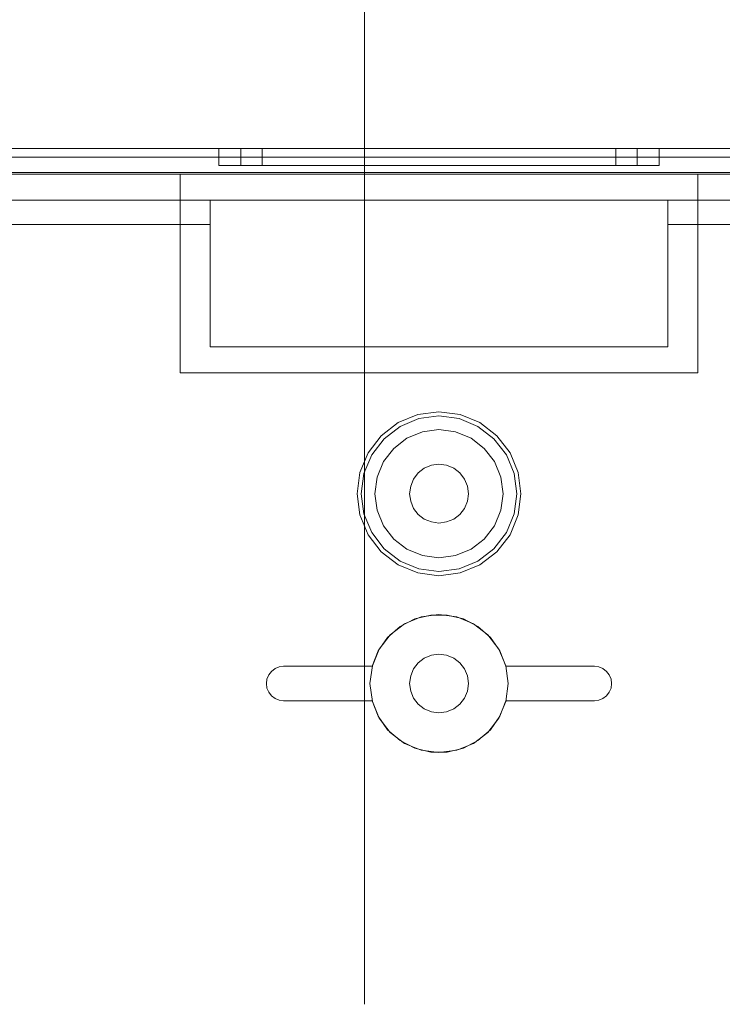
# Model space of a CAD drawing. Extents: x -620 to 300, y 62 to 1112.
# Tile 47 of 200: x -385.576 to -384.762, y 438.894 to 440.035. Entities that reach past the tile are written whole.
import ezdxf

# ---------------------------------------------------------------- set-up
doc = ezdxf.new("R2010")
doc.units = 0
doc.layers.get('0').update_dxf_attribs({"lineweight": 13})
doc.layers.add('00_E_ST_Handlaufleuchte_Bem', color=7, linetype='Continuous', lineweight=5, true_color=0x7d7d00)

# ---------------------------------------------------------------- blocks, each defined once
blk = doc.blocks.new('Maß-A06CPVMRL0')
at = {"color": 0, "linetype": 'ByBlock', "lineweight": -2, "ltscale": 0.13}
blk.add_line((-385.1763, 458.7473), (-385.1763, 438.8941), dxfattribs=at)
blk = doc.blocks.new('Blockreferenz-A06CPVQ3L0')
at = {"color": 9, "linetype": 'ByBlock', "lineweight": -2, "ltscale": 0.13, "true_color": 0xc1c9c4}
for p, q in [((-383.9399, 439.8856), (-386.2399, 439.8856)), ((-383.9399, 439.8856), (-386.2399, 439.8856)), ((-385.0899, 439.8856), (-386.1299, 439.8856)), ((-386.1299, 439.8856), (-385.0899, 439.8856)), ((-384.0599, 439.8856), (-386.1199, 439.8856)), ((-386.1199, 439.8856), (-384.0599, 439.8856)), ((-385.3449, 439.8856), (-385.3449, 439.8656)), ((-385.3362, 439.8856), (-385.3449, 439.8856)), ((-385.3449, 439.8856), (-385.3362, 439.8856)), ((-385.3107, 439.8856), (-385.3362, 439.8856)), ((-385.3362, 439.8856), (-385.3107, 439.8856)), ((-385.3195, 439.8856), (-385.3195, 439.8656)), ((-385.3117, 439.8856), (-385.3195, 439.8856)), ((-385.3195, 439.8856), (-385.3117, 439.8856)), ((-385.2887, 439.8856), (-385.3117, 439.8856)), ((-385.3117, 439.8856), (-385.2887, 439.8856)), ((-385.2702, 439.8856), (-385.3107, 439.8856)), ((-385.3107, 439.8856), (-385.2702, 439.8856)), ((-385.2949, 439.8856), (-385.2949, 439.8656)), ((-385.2879, 439.8856), (-385.2949, 439.8856)), ((-385.2949, 439.8856), (-385.2879, 439.8856)), ((-385.2522, 439.8856), (-385.2887, 439.8856)), ((-385.2887, 439.8856), (-385.2522, 439.8856)), ((-385.2674, 439.8856), (-385.2879, 439.8856)), ((-385.2879, 439.8856), (-385.2674, 439.8856)), ((-385.2174, 439.8856), (-385.2702, 439.8856)), ((-385.2702, 439.8856), (-385.2174, 439.8856)), ((-385.2348, 439.8856), (-385.2674, 439.8856)), ((-385.2674, 439.8856), (-385.2348, 439.8856)), ((-385.2047, 439.8856), (-385.2522, 439.8856)), ((-385.2522, 439.8856), (-385.2047, 439.8856)), ((-385.1924, 439.8856), (-385.2348, 439.8856)), ((-385.2348, 439.8856), (-385.1924, 439.8856)), ((-385.1559, 439.8856), (-385.2174, 439.8856)), ((-385.2174, 439.8856), (-385.1559, 439.8856)), ((-385.1493, 439.8856), (-385.2047, 439.8856)), ((-385.2047, 439.8856), (-385.1493, 439.8856)), ((-385.1429, 439.8856), (-385.1924, 439.8856)), ((-385.1924, 439.8856), (-385.1429, 439.8856)), ((-385.0899, 439.8856), (-385.1559, 439.8856)), ((-385.1559, 439.8856), (-385.0899, 439.8856)), ((-385.0899, 439.8856), (-385.1493, 439.8856)), ((-385.1493, 439.8856), (-385.0899, 439.8856)), ((-385.0899, 439.8856), (-385.1429, 439.8856)), ((-385.1429, 439.8856), (-385.0899, 439.8856)), ((-384.0499, 439.8856), (-385.0899, 439.8856)), ((-385.0368, 439.8856), (-385.0899, 439.8856)), ((-385.0305, 439.8856), (-385.0899, 439.8856)), ((-385.0239, 439.8856), (-385.0899, 439.8856)), ((-385.0899, 439.8856), (-384.0499, 439.8856)), ((-385.0899, 439.8856), (-385.0368, 439.8856)), ((-385.0899, 439.8856), (-385.0305, 439.8856)), ((-385.0899, 439.8856), (-385.0239, 439.8856)), ((-384.9874, 439.8856), (-385.0368, 439.8856)), ((-385.0368, 439.8856), (-384.9874, 439.8856)), ((-384.9751, 439.8856), (-385.0305, 439.8856)), ((-385.0305, 439.8856), (-384.9751, 439.8856)), ((-384.9624, 439.8856), (-385.0239, 439.8856)), ((-385.0239, 439.8856), (-384.9624, 439.8856)), ((-384.9449, 439.8856), (-384.9874, 439.8856)), ((-384.9874, 439.8856), (-384.9449, 439.8856)), ((-384.9275, 439.8856), (-384.9751, 439.8856)), ((-384.9751, 439.8856), (-384.9275, 439.8856)), ((-384.9096, 439.8856), (-384.9624, 439.8856)), ((-384.9624, 439.8856), (-384.9096, 439.8856)), ((-384.9123, 439.8856), (-384.9449, 439.8856)), ((-384.9449, 439.8856), (-384.9123, 439.8856)), ((-384.891, 439.8856), (-384.9275, 439.8856)), ((-384.9275, 439.8856), (-384.891, 439.8856)), ((-384.8919, 439.8856), (-384.9123, 439.8856)), ((-384.9123, 439.8856), (-384.8919, 439.8856)), ((-384.869, 439.8856), (-384.9096, 439.8856)), ((-384.9096, 439.8856), (-384.869, 439.8856)), ((-384.8849, 439.8856), (-384.8919, 439.8856)), ((-384.8919, 439.8856), (-384.8849, 439.8856)), ((-384.8681, 439.8856), (-384.891, 439.8856)), ((-384.891, 439.8856), (-384.8681, 439.8856)), ((-384.8849, 439.8656), (-384.8849, 439.8856)), ((-384.8436, 439.8856), (-384.869, 439.8856)), ((-384.869, 439.8856), (-384.8436, 439.8856)), ((-384.8603, 439.8856), (-384.8681, 439.8856)), ((-384.8681, 439.8856), (-384.8603, 439.8856)), ((-384.8603, 439.8656), (-384.8603, 439.8856)), ((-384.8349, 439.8856), (-384.8436, 439.8856)), ((-384.8436, 439.8856), (-384.8349, 439.8856)), ((-384.8349, 439.8656), (-384.8349, 439.8856)), ((-386.1299, 439.8756), (-385.0899, 439.8756)), ((-386.1299, 439.8756), (-385.0899, 439.8756)), ((-386.1199, 439.8756), (-384.0599, 439.8756)), ((-384.0599, 439.8756), (-386.1199, 439.8756)), ((-385.0899, 439.8756), (-384.0499, 439.8756)), ((-385.0899, 439.8756), (-384.0499, 439.8756)), ((-386.2399, 439.8576), (-383.9399, 439.8576)), ((-384.1159, 439.8576), (-386.0639, 439.8576)), ((-385.3449, 439.8656), (-385.3362, 439.8656)), ((-385.3449, 439.8656), (-385.3362, 439.8656)), ((-385.3362, 439.8656), (-385.3107, 439.8656)), ((-385.3362, 439.8656), (-385.3107, 439.8656)), ((-385.3195, 439.8656), (-385.3117, 439.8656)), ((-385.3195, 439.8656), (-385.3117, 439.8656)), ((-385.3117, 439.8656), (-385.2887, 439.8656)), ((-385.3117, 439.8656), (-385.2887, 439.8656)), ((-385.3107, 439.8656), (-385.2702, 439.8656)), ((-385.3107, 439.8656), (-385.2702, 439.8656)), ((-385.2949, 439.8656), (-385.2879, 439.8656)), ((-385.2949, 439.8656), (-385.2879, 439.8656)), ((-385.2887, 439.8656), (-385.2522, 439.8656)), ((-385.2887, 439.8656), (-385.2522, 439.8656)), ((-385.2879, 439.8656), (-385.2674, 439.8656)), ((-385.2879, 439.8656), (-385.2674, 439.8656)), ((-385.2702, 439.8656), (-385.2174, 439.8656)), ((-385.2702, 439.8656), (-385.2174, 439.8656)), ((-385.2674, 439.8656), (-385.2348, 439.8656)), ((-385.2674, 439.8656), (-385.2348, 439.8656)), ((-385.2522, 439.8656), (-385.2047, 439.8656)), ((-385.2522, 439.8656), (-385.2047, 439.8656)), ((-385.2348, 439.8656), (-385.1924, 439.8656)), ((-385.2348, 439.8656), (-385.1924, 439.8656)), ((-385.2174, 439.8656), (-385.1559, 439.8656)), ((-385.2174, 439.8656), (-385.1559, 439.8656)), ((-385.2047, 439.8656), (-385.1493, 439.8656)), ((-385.2047, 439.8656), (-385.1493, 439.8656)), ((-385.1924, 439.8656), (-385.1429, 439.8656)), ((-385.1924, 439.8656), (-385.1429, 439.8656)), ((-385.1559, 439.8656), (-385.0899, 439.8656)), ((-385.1559, 439.8656), (-385.0899, 439.8656)), ((-385.1493, 439.8656), (-385.0899, 439.8656)), ((-385.1493, 439.8656), (-385.0899, 439.8656)), ((-385.1429, 439.8656), (-385.0899, 439.8656)), ((-385.1429, 439.8656), (-385.0899, 439.8656)), ((-385.0899, 439.8656), (-385.0368, 439.8656)), ((-385.0899, 439.8656), (-385.0305, 439.8656)), ((-385.0899, 439.8656), (-385.0239, 439.8656)), ((-385.0899, 439.8656), (-385.0368, 439.8656)), ((-385.0899, 439.8656), (-385.0239, 439.8656)), ((-385.0899, 439.8656), (-385.0305, 439.8656)), ((-385.0368, 439.8656), (-384.9874, 439.8656)), ((-385.0368, 439.8656), (-384.9874, 439.8656)), ((-385.0305, 439.8656), (-384.9751, 439.8656)), ((-385.0305, 439.8656), (-384.9751, 439.8656)), ((-385.0239, 439.8656), (-384.9624, 439.8656)), ((-385.0239, 439.8656), (-384.9624, 439.8656)), ((-384.9874, 439.8656), (-384.9449, 439.8656)), ((-384.9874, 439.8656), (-384.9449, 439.8656)), ((-384.9751, 439.8656), (-384.9275, 439.8656)), ((-384.9751, 439.8656), (-384.9275, 439.8656)), ((-384.9624, 439.8656), (-384.9096, 439.8656)), ((-384.9624, 439.8656), (-384.9096, 439.8656)), ((-384.9449, 439.8656), (-384.9123, 439.8656)), ((-384.9449, 439.8656), (-384.9123, 439.8656)), ((-384.9275, 439.8656), (-384.891, 439.8656)), ((-384.9275, 439.8656), (-384.891, 439.8656)), ((-384.9123, 439.8656), (-384.8919, 439.8656)), ((-384.9123, 439.8656), (-384.8919, 439.8656)), ((-384.9096, 439.8656), (-384.869, 439.8656)), ((-384.9096, 439.8656), (-384.869, 439.8656)), ((-384.8919, 439.8656), (-384.8849, 439.8656)), ((-384.8919, 439.8656), (-384.8849, 439.8656)), ((-384.891, 439.8656), (-384.8681, 439.8656)), ((-384.891, 439.8656), (-384.8681, 439.8656)), ((-384.869, 439.8656), (-384.8436, 439.8656)), ((-384.869, 439.8656), (-384.8436, 439.8656)), ((-384.8681, 439.8656), (-384.8603, 439.8656)), ((-384.8681, 439.8656), (-384.8603, 439.8656)), ((-384.8436, 439.8656), (-384.8349, 439.8656)), ((-384.8436, 439.8656), (-384.8349, 439.8656)), ((-386.2399, 439.8556), (-385.3899, 439.8556)), ((-385.3899, 439.7406), (-385.3899, 439.8556)), ((-385.3899, 439.8556), (-385.0899, 439.8556)), ((-385.3899, 439.8556), (-385.3899, 439.8556)), ((-385.3899, 439.8556), (-385.0899, 439.8556)), ((-385.3899, 439.7406), (-385.3899, 439.8556)), ((-385.0899, 439.8556), (-384.7899, 439.8556)), ((-385.0899, 439.8556), (-384.7899, 439.8556)), ((-384.7899, 439.8556), (-384.7899, 439.7406)), ((-384.7899, 439.8556), (-384.7899, 439.8556)), ((-384.7899, 439.8556), (-384.7899, 439.7406)), ((-384.7899, 439.8556), (-383.9399, 439.8556)), ((-386.0639, 439.8256), (-384.1159, 439.8256)), ((-385.3549, 439.8256), (-386.0639, 439.8256)), ((-384.8249, 439.8256), (-385.3549, 439.8256)), ((-385.3549, 439.8256), (-385.3549, 439.7976)), ((-385.3549, 439.7976), (-385.3549, 439.8256)), ((-385.3549, 439.8256), (-385.3549, 439.8256)), ((-384.8249, 439.8256), (-384.8249, 439.7976)), ((-384.1159, 439.8256), (-384.8249, 439.8256)), ((-384.8249, 439.7976), (-384.8249, 439.8256)), ((-384.8249, 439.8256), (-384.8249, 439.8256)), ((-386.0973, 439.7976), (-385.3549, 439.7976)), ((-385.3549, 439.7976), (-386.0971, 439.7976)), ((-385.3549, 439.6556), (-385.3549, 439.7976)), ((-385.3549, 439.7976), (-385.3549, 439.7406)), ((-385.3549, 439.7976), (-385.3549, 439.7976)), ((-384.8249, 439.7976), (-384.8249, 439.6556)), ((-384.4069, 439.7976), (-384.8249, 439.7976)), ((-384.8249, 439.7976), (-384.4069, 439.7976)), ((-384.8249, 439.7406), (-384.8249, 439.7976)), ((-384.8249, 439.7976), (-384.8249, 439.7976)), ((-385.3899, 439.6256), (-385.3899, 439.7406)), ((-385.3899, 439.6256), (-385.3899, 439.7406)), ((-385.3549, 439.7406), (-385.3549, 439.6556)), ((-384.8249, 439.6556), (-384.8249, 439.7406)), ((-384.7899, 439.7406), (-384.7899, 439.6256)), ((-384.7899, 439.7406), (-384.7899, 439.6256)), ((-384.8249, 439.6556), (-385.3549, 439.6556)), ((-385.3549, 439.6556), (-384.8249, 439.6556)), ((-385.3549, 439.6556), (-385.3549, 439.6556)), ((-384.8249, 439.6556), (-384.8249, 439.6556)), ((-385.0899, 439.6256), (-385.3899, 439.6256)), ((-385.3899, 439.6256), (-385.3899, 439.6256)), ((-385.0899, 439.6256), (-385.3899, 439.6256)), ((-384.7899, 439.6256), (-385.0899, 439.6256)), ((-384.7899, 439.6256), (-385.0899, 439.6256)), ((-384.7899, 439.6256), (-384.7899, 439.6256)), ((-385.1145, 439.5774), (-385.1374, 439.5679)), ((-385.1132, 439.5726), (-385.1349, 439.5636)), ((-385.0899, 439.5806), (-385.1145, 439.5774)), ((-385.0899, 439.5757), (-385.1132, 439.5726)), ((-385.0653, 439.5774), (-385.0899, 439.5806)), ((-385.0666, 439.5726), (-385.0899, 439.5757)), ((-385.0448, 439.5636), (-385.0666, 439.5726)), ((-385.0424, 439.5679), (-385.0653, 439.5774)), ((-385.1374, 439.5679), (-385.1571, 439.5528)), ((-385.1349, 439.5636), (-385.1536, 439.5493)), ((-385.0262, 439.5493), (-385.0448, 439.5636)), ((-385.0227, 439.5528), (-385.0424, 439.5679)), ((-385.1571, 439.5528), (-385.1721, 439.5331)), ((-385.127, 439.5499), (-385.1423, 439.5381)), ((-385.127, 439.5499), (-385.1423, 439.5381)), ((-385.1091, 439.5573), (-385.127, 439.5499)), ((-385.1091, 439.5573), (-385.127, 439.5499)), ((-385.0899, 439.5598), (-385.1091, 439.5573)), ((-385.0899, 439.5598), (-385.1091, 439.5573)), ((-385.0707, 439.5573), (-385.0899, 439.5598)), ((-385.0707, 439.5573), (-385.0899, 439.5598)), ((-385.0528, 439.5499), (-385.0707, 439.5573)), ((-385.0528, 439.5499), (-385.0707, 439.5573)), ((-385.0374, 439.5381), (-385.0528, 439.5499)), ((-385.0374, 439.5381), (-385.0528, 439.5499)), ((-385.0076, 439.5331), (-385.0227, 439.5528)), ((-385.1536, 439.5493), (-385.1679, 439.5307)), ((-385.0118, 439.5307), (-385.0262, 439.5493)), ((-385.1721, 439.5331), (-385.1816, 439.5102)), ((-385.1679, 439.5307), (-385.1769, 439.5089)), ((-385.1423, 439.5381), (-385.1541, 439.5227)), ((-385.1423, 439.5381), (-385.1541, 439.5227)), ((-385.0256, 439.5227), (-385.0374, 439.5381)), ((-385.0256, 439.5227), (-385.0374, 439.5381)), ((-385.0028, 439.5089), (-385.0118, 439.5307)), ((-384.9981, 439.5102), (-385.0076, 439.5331)), ((-385.1541, 439.5227), (-385.1615, 439.5048)), ((-385.1541, 439.5227), (-385.1615, 439.5048)), ((-385.1069, 439.5151), (-385.0987, 439.5185)), ((-385.0987, 439.5185), (-385.1069, 439.5151)), ((-385.0987, 439.5185), (-385.0899, 439.5196)), ((-385.0899, 439.5196), (-385.0987, 439.5185)), ((-385.0899, 439.5196), (-385.0811, 439.5185)), ((-385.0811, 439.5185), (-385.0899, 439.5196)), ((-385.0811, 439.5185), (-385.0729, 439.5151)), ((-385.0729, 439.5151), (-385.0811, 439.5185)), ((-385.0182, 439.5048), (-385.0256, 439.5227)), ((-385.0182, 439.5048), (-385.0256, 439.5227)), ((-385.1816, 439.5102), (-385.1849, 439.4856)), ((-385.1769, 439.5089), (-385.18, 439.4856)), ((-385.1615, 439.5048), (-385.1641, 439.4856)), ((-385.1615, 439.5048), (-385.1641, 439.4856)), ((-385.1193, 439.5026), (-385.1139, 439.5097)), ((-385.1139, 439.5097), (-385.1193, 439.5026)), ((-385.1139, 439.5097), (-385.1069, 439.5151)), ((-385.1069, 439.5151), (-385.1139, 439.5097)), ((-385.0729, 439.5151), (-385.0658, 439.5097)), ((-385.0658, 439.5097), (-385.0729, 439.5151)), ((-385.0658, 439.5097), (-385.0604, 439.5026)), ((-385.0604, 439.5026), (-385.0658, 439.5097)), ((-385.0157, 439.4856), (-385.0182, 439.5048)), ((-385.0157, 439.4856), (-385.0182, 439.5048)), ((-384.9998, 439.4856), (-385.0028, 439.5089)), ((-384.9949, 439.4856), (-384.9981, 439.5102)), ((-385.1239, 439.4856), (-385.1227, 439.4944)), ((-385.1227, 439.4944), (-385.1239, 439.4856)), ((-385.1227, 439.4944), (-385.1193, 439.5026)), ((-385.1193, 439.5026), (-385.1227, 439.4944)), ((-385.0604, 439.5026), (-385.057, 439.4944)), ((-385.057, 439.4944), (-385.0604, 439.5026)), ((-385.057, 439.4944), (-385.0559, 439.4856)), ((-385.0559, 439.4856), (-385.057, 439.4944)), ((-385.1849, 439.4856), (-385.1816, 439.461)), ((-385.18, 439.4856), (-385.1769, 439.4623)), ((-385.1641, 439.4856), (-385.1615, 439.4664)), ((-385.1641, 439.4856), (-385.1615, 439.4664)), ((-385.1227, 439.4768), (-385.1239, 439.4856)), ((-385.1239, 439.4856), (-385.1227, 439.4768)), ((-385.0559, 439.4856), (-385.057, 439.4768)), ((-385.057, 439.4768), (-385.0559, 439.4856)), ((-385.0182, 439.4664), (-385.0157, 439.4856)), ((-385.0182, 439.4664), (-385.0157, 439.4856)), ((-385.0028, 439.4623), (-384.9998, 439.4856)), ((-384.9981, 439.461), (-384.9949, 439.4856)), ((-385.1193, 439.4686), (-385.1227, 439.4768)), ((-385.1227, 439.4768), (-385.1193, 439.4686)), ((-385.057, 439.4768), (-385.0604, 439.4686)), ((-385.0604, 439.4686), (-385.057, 439.4768)), ((-385.1816, 439.461), (-385.1721, 439.4381)), ((-385.1769, 439.4623), (-385.1679, 439.4406)), ((-385.1615, 439.4664), (-385.1541, 439.4485)), ((-385.1615, 439.4664), (-385.1541, 439.4485)), ((-385.1139, 439.4616), (-385.1193, 439.4686)), ((-385.1193, 439.4686), (-385.1139, 439.4616)), ((-385.1069, 439.4562), (-385.1139, 439.4616)), ((-385.1139, 439.4616), (-385.1069, 439.4562)), ((-385.0658, 439.4616), (-385.0729, 439.4562)), ((-385.0729, 439.4562), (-385.0658, 439.4616)), ((-385.0604, 439.4686), (-385.0658, 439.4616)), ((-385.0658, 439.4616), (-385.0604, 439.4686)), ((-385.0256, 439.4485), (-385.0182, 439.4664)), ((-385.0256, 439.4485), (-385.0182, 439.4664)), ((-385.0118, 439.4406), (-385.0028, 439.4623)), ((-385.0076, 439.4381), (-384.9981, 439.461)), ((-385.1541, 439.4485), (-385.1423, 439.4331)), ((-385.1541, 439.4485), (-385.1423, 439.4331)), ((-385.0987, 439.4528), (-385.1069, 439.4562)), ((-385.1069, 439.4562), (-385.0987, 439.4528)), ((-385.0899, 439.4516), (-385.0987, 439.4528)), ((-385.0987, 439.4528), (-385.0899, 439.4516)), ((-385.0811, 439.4528), (-385.0899, 439.4516)), ((-385.0899, 439.4516), (-385.0811, 439.4528)), ((-385.0729, 439.4562), (-385.0811, 439.4528)), ((-385.0811, 439.4528), (-385.0729, 439.4562)), ((-385.0374, 439.4331), (-385.0256, 439.4485)), ((-385.0374, 439.4331), (-385.0256, 439.4485)), ((-385.1721, 439.4381), (-385.1571, 439.4184)), ((-385.1679, 439.4406), (-385.1536, 439.4219)), ((-385.0262, 439.4219), (-385.0118, 439.4406)), ((-385.0227, 439.4184), (-385.0076, 439.4381)), ((-385.1423, 439.4331), (-385.127, 439.4213)), ((-385.1423, 439.4331), (-385.127, 439.4213)), ((-385.0528, 439.4213), (-385.0374, 439.4331)), ((-385.0528, 439.4213), (-385.0374, 439.4331)), ((-385.1571, 439.4184), (-385.1374, 439.4033)), ((-385.1536, 439.4219), (-385.1349, 439.4076)), ((-385.127, 439.4213), (-385.1091, 439.4139)), ((-385.127, 439.4213), (-385.1091, 439.4139)), ((-385.1091, 439.4139), (-385.0899, 439.4114)), ((-385.1091, 439.4139), (-385.0899, 439.4114)), ((-385.0899, 439.4114), (-385.0707, 439.4139)), ((-385.0899, 439.4114), (-385.0707, 439.4139)), ((-385.0707, 439.4139), (-385.0528, 439.4213)), ((-385.0707, 439.4139), (-385.0528, 439.4213)), ((-385.0448, 439.4076), (-385.0262, 439.4219)), ((-385.0424, 439.4033), (-385.0227, 439.4184)), ((-385.1374, 439.4033), (-385.1145, 439.3938)), ((-385.1349, 439.4076), (-385.1132, 439.3986)), ((-385.0666, 439.3986), (-385.0448, 439.4076)), ((-385.0653, 439.3938), (-385.0424, 439.4033)), ((-385.1145, 439.3938), (-385.0899, 439.3906)), ((-385.1132, 439.3986), (-385.0899, 439.3955)), ((-385.0899, 439.3955), (-385.0666, 439.3986)), ((-385.0899, 439.3906), (-385.0653, 439.3938)), ((-385.118, 439.3405), (-385.0994, 439.345)), ((-385.0994, 439.345), (-385.118, 439.3405)), ((-385.0899, 439.3456), (-385.1106, 439.3429)), ((-385.0899, 439.3456), (-385.1106, 439.3429)), ((-385.0994, 439.345), (-385.0803, 439.345)), ((-385.0803, 439.345), (-385.0994, 439.345)), ((-385.0692, 439.3429), (-385.0899, 439.3456)), ((-385.0692, 439.3429), (-385.0899, 439.3456)), ((-385.0803, 439.345), (-385.0617, 439.3405)), ((-385.0617, 439.3405), (-385.0803, 439.345)), ((-385.1299, 439.3349), (-385.1464, 439.3222)), ((-385.1299, 439.3349), (-385.1464, 439.3222)), ((-385.135, 439.3317), (-385.118, 439.3405)), ((-385.118, 439.3405), (-385.135, 439.3317)), ((-385.1106, 439.3429), (-385.1299, 439.3349)), ((-385.1106, 439.3429), (-385.1299, 439.3349)), ((-385.0499, 439.3349), (-385.0692, 439.3429)), ((-385.0499, 439.3349), (-385.0692, 439.3429)), ((-385.0617, 439.3405), (-385.0448, 439.3317)), ((-385.0448, 439.3317), (-385.0617, 439.3405)), ((-385.0333, 439.3222), (-385.0499, 439.3349)), ((-385.0333, 439.3222), (-385.0499, 439.3349)), ((-385.1464, 439.3222), (-385.1592, 439.3056)), ((-385.1464, 439.3222), (-385.1592, 439.3056)), ((-385.1494, 439.3191), (-385.135, 439.3317)), ((-385.135, 439.3317), (-385.1494, 439.3191)), ((-385.0448, 439.3317), (-385.0304, 439.3191)), ((-385.0304, 439.3191), (-385.0448, 439.3317)), ((-385.0206, 439.3056), (-385.0333, 439.3222)), ((-385.0206, 439.3056), (-385.0333, 439.3222)), ((-385.1604, 439.3034), (-385.1494, 439.3191)), ((-385.1494, 439.3191), (-385.1604, 439.3034)), ((-385.0304, 439.3191), (-385.0194, 439.3034)), ((-385.0194, 439.3034), (-385.0304, 439.3191)), ((-385.1673, 439.2856), (-385.1604, 439.3034)), ((-385.1604, 439.3034), (-385.1673, 439.2856)), ((-385.1592, 439.3056), (-385.1671, 439.2863)), ((-385.1592, 439.3056), (-385.1671, 439.2863)), ((-385.0899, 439.2996), (-385.0987, 439.2985)), ((-385.0987, 439.2985), (-385.0899, 439.2996)), ((-385.0811, 439.2985), (-385.0899, 439.2996)), ((-385.0899, 439.2996), (-385.0811, 439.2985)), ((-385.0126, 439.2863), (-385.0206, 439.3056)), ((-385.0126, 439.2863), (-385.0206, 439.3056)), ((-385.0194, 439.3034), (-385.0124, 439.2856)), ((-385.0124, 439.2856), (-385.0194, 439.3034)), ((-385.1139, 439.2897), (-385.1193, 439.2826)), ((-385.1193, 439.2826), (-385.1139, 439.2897)), ((-385.1069, 439.2951), (-385.1139, 439.2897)), ((-385.1139, 439.2897), (-385.1069, 439.2951)), ((-385.0987, 439.2985), (-385.1069, 439.2951)), ((-385.1069, 439.2951), (-385.0987, 439.2985)), ((-385.0729, 439.2951), (-385.0811, 439.2985)), ((-385.0811, 439.2985), (-385.0729, 439.2951)), ((-385.0658, 439.2897), (-385.0729, 439.2951)), ((-385.0729, 439.2951), (-385.0658, 439.2897)), ((-385.0604, 439.2826), (-385.0658, 439.2897)), ((-385.0658, 439.2897), (-385.0604, 439.2826)), ((-385.2872, 439.2756), (-385.284, 439.2798)), ((-385.284, 439.2798), (-385.2872, 439.2756)), ((-385.284, 439.2798), (-385.2799, 439.2829)), ((-385.2799, 439.2829), (-385.284, 439.2798)), ((-385.2799, 439.2829), (-385.2751, 439.2849)), ((-385.2751, 439.2849), (-385.2799, 439.2829)), ((-385.2751, 439.2849), (-385.2699, 439.2856)), ((-385.2699, 439.2856), (-385.2751, 439.2849)), ((-385.2699, 439.2856), (-385.1673, 439.2856)), ((-385.1673, 439.2856), (-385.2699, 439.2856)), ((-385.2699, 439.2856), (-385.2699, 439.2856)), ((-385.1671, 439.2863), (-385.1699, 439.2656)), ((-385.1671, 439.2863), (-385.1699, 439.2656)), ((-385.1673, 439.2856), (-385.1673, 439.2856)), ((-385.1193, 439.2826), (-385.1227, 439.2744)), ((-385.1227, 439.2744), (-385.1193, 439.2826)), ((-385.057, 439.2744), (-385.0604, 439.2826)), ((-385.0604, 439.2826), (-385.057, 439.2744)), ((-385.0099, 439.2656), (-385.0126, 439.2863)), ((-385.0099, 439.2656), (-385.0126, 439.2863)), ((-385.0124, 439.2856), (-384.9099, 439.2856)), ((-384.9099, 439.2856), (-385.0124, 439.2856)), ((-385.0124, 439.2856), (-385.0124, 439.2856)), ((-384.9099, 439.2856), (-384.9047, 439.2849)), ((-384.9047, 439.2849), (-384.9099, 439.2856)), ((-384.9099, 439.2856), (-384.9099, 439.2856)), ((-384.9047, 439.2849), (-384.8999, 439.2829)), ((-384.8999, 439.2829), (-384.9047, 439.2849)), ((-384.8999, 439.2829), (-384.8957, 439.2798)), ((-384.8957, 439.2798), (-384.8999, 439.2829)), ((-384.8957, 439.2798), (-384.8926, 439.2756)), ((-384.8926, 439.2756), (-384.8957, 439.2798)), ((-385.2899, 439.2656), (-385.2892, 439.2708)), ((-385.2892, 439.2708), (-385.2899, 439.2656)), ((-385.2892, 439.2604), (-385.2899, 439.2656)), ((-385.2899, 439.2656), (-385.2892, 439.2604)), ((-385.2892, 439.2708), (-385.2872, 439.2756)), ((-385.2872, 439.2756), (-385.2892, 439.2708)), ((-385.1699, 439.2656), (-385.1671, 439.2449)), ((-385.1699, 439.2656), (-385.1671, 439.2449)), ((-385.1227, 439.2744), (-385.1239, 439.2656)), ((-385.1239, 439.2656), (-385.1227, 439.2744)), ((-385.1239, 439.2656), (-385.1227, 439.2568)), ((-385.1227, 439.2568), (-385.1239, 439.2656)), ((-385.0559, 439.2656), (-385.057, 439.2744)), ((-385.057, 439.2744), (-385.0559, 439.2656)), ((-385.057, 439.2568), (-385.0559, 439.2656)), ((-385.0559, 439.2656), (-385.057, 439.2568)), ((-385.0126, 439.2449), (-385.0099, 439.2656)), ((-385.0126, 439.2449), (-385.0099, 439.2656)), ((-384.8926, 439.2756), (-384.8906, 439.2708)), ((-384.8906, 439.2708), (-384.8926, 439.2756)), ((-384.8906, 439.2708), (-384.8899, 439.2656)), ((-384.8899, 439.2656), (-384.8906, 439.2708)), ((-384.8899, 439.2656), (-384.8906, 439.2604)), ((-384.8906, 439.2604), (-384.8899, 439.2656)), ((-385.2872, 439.2556), (-385.2892, 439.2604)), ((-385.2892, 439.2604), (-385.2872, 439.2556)), ((-385.284, 439.2515), (-385.2872, 439.2556)), ((-385.2872, 439.2556), (-385.284, 439.2515)), ((-385.1227, 439.2568), (-385.1193, 439.2486)), ((-385.1193, 439.2486), (-385.1227, 439.2568)), ((-385.0604, 439.2486), (-385.057, 439.2568)), ((-385.057, 439.2568), (-385.0604, 439.2486)), ((-384.8926, 439.2556), (-384.8957, 439.2515)), ((-384.8957, 439.2515), (-384.8926, 439.2556)), ((-384.8906, 439.2604), (-384.8926, 439.2556)), ((-384.8926, 439.2556), (-384.8906, 439.2604)), ((-385.2799, 439.2483), (-385.284, 439.2515)), ((-385.284, 439.2515), (-385.2799, 439.2483)), ((-385.2751, 439.2463), (-385.2799, 439.2483)), ((-385.2799, 439.2483), (-385.2751, 439.2463)), ((-385.2699, 439.2456), (-385.2751, 439.2463)), ((-385.2751, 439.2463), (-385.2699, 439.2456)), ((-385.1673, 439.2456), (-385.2699, 439.2456)), ((-385.2699, 439.2456), (-385.1673, 439.2456)), ((-385.2699, 439.2456), (-385.2699, 439.2456)), ((-385.1604, 439.2278), (-385.1673, 439.2456)), ((-385.1673, 439.2456), (-385.1604, 439.2278)), ((-385.1673, 439.2456), (-385.1673, 439.2456)), ((-385.1671, 439.2449), (-385.1592, 439.2256)), ((-385.1671, 439.2449), (-385.1592, 439.2256)), ((-385.1193, 439.2486), (-385.1139, 439.2416)), ((-385.1139, 439.2416), (-385.1193, 439.2486)), ((-385.0658, 439.2416), (-385.0604, 439.2486)), ((-385.0604, 439.2486), (-385.0658, 439.2416)), ((-385.0206, 439.2256), (-385.0126, 439.2449)), ((-385.0206, 439.2256), (-385.0126, 439.2449)), ((-385.0124, 439.2456), (-385.0194, 439.2278)), ((-385.0194, 439.2278), (-385.0124, 439.2456)), ((-384.9099, 439.2456), (-385.0124, 439.2456)), ((-385.0124, 439.2456), (-384.9099, 439.2456)), ((-385.0124, 439.2456), (-385.0124, 439.2456)), ((-384.9047, 439.2463), (-384.9099, 439.2456)), ((-384.9099, 439.2456), (-384.9047, 439.2463)), ((-384.9099, 439.2456), (-384.9099, 439.2456)), ((-384.8999, 439.2483), (-384.9047, 439.2463)), ((-384.9047, 439.2463), (-384.8999, 439.2483)), ((-384.8957, 439.2515), (-384.8999, 439.2483)), ((-384.8999, 439.2483), (-384.8957, 439.2515)), ((-385.1139, 439.2416), (-385.1069, 439.2362)), ((-385.1069, 439.2362), (-385.1139, 439.2416)), ((-385.1069, 439.2362), (-385.0987, 439.2328)), ((-385.0987, 439.2328), (-385.1069, 439.2362)), ((-385.0987, 439.2328), (-385.0899, 439.2316)), ((-385.0899, 439.2316), (-385.0987, 439.2328)), ((-385.0899, 439.2316), (-385.0811, 439.2328)), ((-385.0811, 439.2328), (-385.0899, 439.2316)), ((-385.0811, 439.2328), (-385.0729, 439.2362)), ((-385.0729, 439.2362), (-385.0811, 439.2328)), ((-385.0729, 439.2362), (-385.0658, 439.2416)), ((-385.0658, 439.2416), (-385.0729, 439.2362)), ((-385.1494, 439.2121), (-385.1604, 439.2278)), ((-385.1604, 439.2278), (-385.1494, 439.2121)), ((-385.1592, 439.2256), (-385.1464, 439.209)), ((-385.1592, 439.2256), (-385.1464, 439.209)), ((-385.0333, 439.209), (-385.0206, 439.2256)), ((-385.0333, 439.209), (-385.0206, 439.2256)), ((-385.0194, 439.2278), (-385.0304, 439.2121)), ((-385.0304, 439.2121), (-385.0194, 439.2278)), ((-385.135, 439.1995), (-385.1494, 439.2121)), ((-385.1494, 439.2121), (-385.135, 439.1995)), ((-385.1464, 439.209), (-385.1299, 439.1963)), ((-385.1464, 439.209), (-385.1299, 439.1963)), ((-385.0499, 439.1963), (-385.0333, 439.209)), ((-385.0499, 439.1963), (-385.0333, 439.209)), ((-385.0304, 439.2121), (-385.0448, 439.1995)), ((-385.0448, 439.1995), (-385.0304, 439.2121)), ((-385.118, 439.1907), (-385.135, 439.1995)), ((-385.135, 439.1995), (-385.118, 439.1907)), ((-385.1299, 439.1963), (-385.1106, 439.1883)), ((-385.1299, 439.1963), (-385.1106, 439.1883)), ((-385.0692, 439.1883), (-385.0499, 439.1963)), ((-385.0692, 439.1883), (-385.0499, 439.1963)), ((-385.0448, 439.1995), (-385.0617, 439.1907)), ((-385.0617, 439.1907), (-385.0448, 439.1995)), ((-385.0994, 439.1862), (-385.118, 439.1907)), ((-385.118, 439.1907), (-385.0994, 439.1862)), ((-385.1106, 439.1883), (-385.0899, 439.1856)), ((-385.1106, 439.1883), (-385.0899, 439.1856)), ((-385.0803, 439.1862), (-385.0994, 439.1862)), ((-385.0994, 439.1862), (-385.0803, 439.1862)), ((-385.0899, 439.1856), (-385.0692, 439.1883)), ((-385.0899, 439.1856), (-385.0692, 439.1883)), ((-385.0617, 439.1907), (-385.0803, 439.1862)), ((-385.0803, 439.1862), (-385.0617, 439.1907))]:
    blk.add_line(p, q, dxfattribs=at)

msp = doc.modelspace()

# ---------------------------------------------------------------- block references
at = {"ltscale": 0.13}
msp.add_blockref('Blockreferenz-A06CPVQ3L0', (0, 0), dxfattribs=at)
at = {"layer": '00_E_ST_Handlaufleuchte_Bem', "ltscale": 0.13}
msp.add_blockref('Maß-A06CPVMRL0', (0, 0), dxfattribs=at)

doc.saveas('drawing.dxf')
